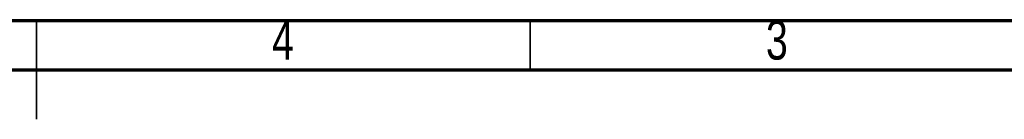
# Model space of a CAD drawing. Header units: millimetres. Extents: x 15 to 415, y 5 to 292.
# Tile 29 of 30: x 213 to 313, y 282 to 292. Entities that reach past the tile are written whole.
import ezdxf

# ---------------------------------------------------------------- set-up
doc = ezdxf.new("R2010")
doc.units = ezdxf.units.MM
doc.styles.add('SLDTEXTSTYLE0', font='TXT', dxfattribs={"width": 0.75})

msp = doc.modelspace()

# ---------------------------------------------------------------- linework, layer by layer
at = {"color": 7, "linetype": 'Continuous', "lineweight": 70}
for p, q in [((15, 292), (415, 292)), ((20, 287), (410, 287))]:
    msp.add_line(p, q, dxfattribs=at)
at = {"color": 7, "linetype": 'Continuous', "lineweight": 35}
for p, q in [((215, 292), (215, 282)), ((215, 287), (215, 292)), ((265, 287), (265, 292))]:
    msp.add_line(p, q, dxfattribs=at)

# ---------------------------------------------------------------- texts
at = {"color": 7, "linetype": 'Continuous', "lineweight": 0, "char_height": 3.9688, "attachment_point": 2, "style": 'SLDTEXTSTYLE0'}
for s, insert in [('3', (289.96, 292.01)), ('4', (239.96, 292.01))]:
    msp.add_mtext(s, dxfattribs=dict(at, insert=insert))

doc.saveas('drawing.dxf')
